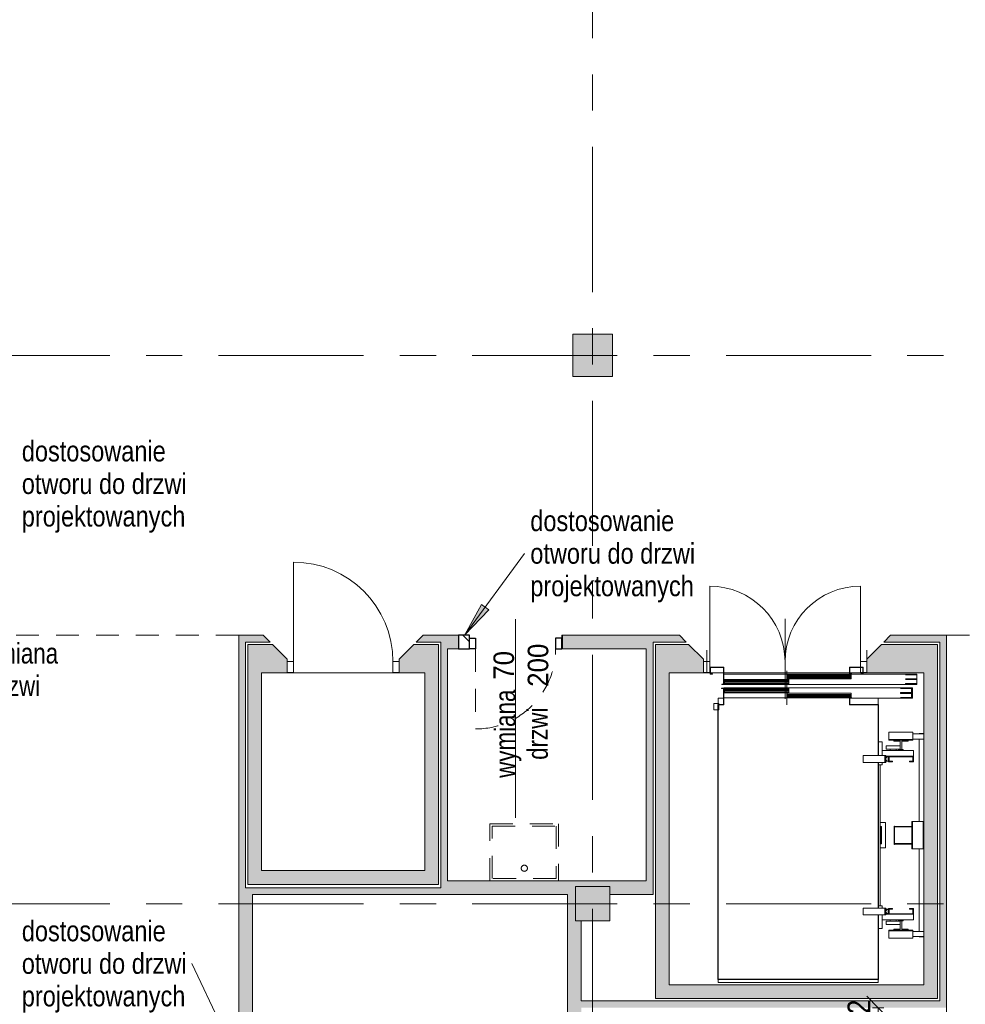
# Model space of a CAD drawing. Header units: centimetres. Extents: x -1403 to 22166, y -8842 to 3590.
# Tile 7 of 23: x -514 to 314, y 800 to 1662. Entities that reach past the tile are written whole.
import ezdxf

# ---------------------------------------------------------------- set-up
doc = ezdxf.new("R2010")
doc.units = ezdxf.units.CM
for name, pattern in [('IMPORT-ACAD_ISO02W100', [15875, 12700, -3175]), ('IMPORT-ACAD_ISO10W100', [45, 30, -7.5, 0, -7.5]), ('Oś', [222.25, 127, -31.75, 31.75, -31.75]), ('Wyburzenia', [35, 20, -15])]:
    doc.linetypes.add(name, pattern=pattern)
for name, color, linetype, lineweight in [('A-ANNO-DIMS', 211, 'Continuous', 13), ('A-ANNO-DIMS-100', 211, 'Continuous', 13), ('A-ANNO-NOTE', 131, 'Wyburzenia', 9), ('A-AREA', 32, 'Continuous', 13), ('A-DETL', 90, 'Continuous', 25), ('A-DETL-GENF', 92, 'Continuous', 9), ('A-DETL-MEDM', 33, 'Wyburzenia', 9), ('A-DOOR', 31, 'Wyburzenia', 9), ('A-DOOR-IDEN', 31, 'Continuous', 13), ('A-FLOR', 192, 'Continuous', 13), ('A-WALL', 113, 'Continuous', 13), ('A-WALL-PATT', 111, 'Continuous', 13), ('G-ANNO-TEXT', 231, 'Continuous', 13), ('P-SANR-FIXT', 6, 'Wyburzenia', 9), ('S-COLS', 52, 'Continuous', 13), ('S-GRID', 1, 'Continuous', 13)]:
    doc.layers.add(name, color=color, linetype=linetype, lineweight=lineweight)
doc.styles.add('Arial', font='arial.ttf', dxfattribs={"width": 0.9, "height": 18})
doc.styles.add('Arial Narrow_3', font='ARIALN.TTF', dxfattribs={"height": 20})
doc.styles.add('Arial Narrow_4', font='ARIALN.TTF', dxfattribs={"width": 0.95, "height": 0.18})
doc.styles.add('Arial Narrow_5', font='ARIALN.TTF', dxfattribs={"height": 18})
doc.dimstyles.new('Diagonal_1_100__0__wewnętrzne', dxfattribs={"dimscale": 30.48, "dimtxt": 20.468619, "dimasz": 0.656168, "dimexe": 0.164042, "dimexo": 0.0625, "dimgap": 0.032808, "dimtad": 1, "dimdec": 0, "dimdsep": 46, "dimtxsty": 'Arial Narrow_3', "dimblk1": 'OBLIQUE', "dimblk2": 'OBLIQUE', "dimsah": 1, "dimcen": 0.09, "dimazin": 0, "dimtfac": 1, "dimtdec": 4, "dimtix": 1, "dimtmove": 0, "dimatfit": 3, "dimfxl": 0.164042, "dimfxlon": 1, "dimtvp": 1, "dimtolj": 1, "dimtzin": 0, "dimarcsym": 2})

# ---------------------------------------------------------------- blocks, each defined once
blk = doc.blocks.new('M_Concrete-rengular-Column - 350 x 370mm-2360703-5_piętro III __10_50 m_ - wyburzenia i zamurowania')
at = {"layer": 'S-COLS', "lineweight": 9}
blk.add_hatch(color=254, dxfattribs=at).paths.add_polyline_path([(17.5, -18.5), (17.5, 18.5), (-17.5, 18.5), (-17.5, -18.5)], flags=0)
for p, q in [((17.5, 18.5), (-17.5, 18.5)), ((-17.5, 18.5), (-17.5, -18.5)), ((17.5, -18.5), (17.5, 18.5)), ((-17.5, -18.5), (17.5, -18.5))]:
    blk.add_line(p, q, dxfattribs=at)
blk = doc.blocks.new('M_Concrete-Square-Column - 300 x 300mm-1794508-5_piętro III __10_50 m_ - wyburzenia i zamurowania')
at = {"layer": 'S-COLS', "lineweight": 9}
blk.add_hatch(color=254, dxfattribs=at).paths.add_polyline_path([(-11.73, -15), (15, -15), (15, 15), (-15, 15), (-15, -15)], flags=0)
for p, q in [((15, 15), (-15, 15)), ((-15, 15), (-15, -15)), ((15, -15), (15, 15)), ((-15, -15), (15, -15))]:
    blk.add_line(p, q, dxfattribs=at)
blk = doc.blocks.new('DRZWI 1S - automatyczna etykieta - Drzwi 87 _winda_-2252195-5_piętro III __10_50 m_ - wyburzenia i zamurowania')
at = {"layer": 'A-DETL-GENF'}
for p, q in [((-49, 12), (-43.5, 12)), ((-49, 2.5), (-49, 12)), ((-43.5, 12), (-43.5, 2.5)), ((43.5, 12), (49, 12)), ((43.5, 2.5), (43.5, 12)), ((49, 12), (49, 2.5)), ((-43.5, 2.5), (-49, 2.5)), ((49, 2.5), (43.5, 2.5))]:
    blk.add_line(p, q, dxfattribs=at)
at = {"layer": 'A-DETL-MEDM', "linetype": 'Continuous'}
for p, q in [((-49, 2.5), (-49, 12)), ((-49, 12), (-43.5, 12)), ((-43.5, 12), (-43.5, 2.5)), ((43.5, 12), (43.5, 2.5)), ((49, 12), (43.5, 12)), ((49, 2.5), (49, 12)), ((-43.5, 2.5), (-49, 2.5)), ((43.5, 2.5), (49, 2.5))]:
    blk.add_line(p, q, dxfattribs=at)
at = {"layer": 'A-DOOR', "linetype": 'Continuous'}
blk.add_line((43.5, 2.5), (43.5, -84.5), dxfattribs=at)
blk.add_arc((43.5, 2.5), 87, 180, 270, dxfattribs=at)
blk = doc.blocks.new('DRZWI 2S - automatyczna etykieta - Drzwi 71_5_71_5 _winda_-2595142-5_piętro III __10_50 m_ - wyburzenia i zamurowania')
at = {"layer": 'A-DETL-GENF'}
for p, q in [((-71.5, -2.5), (-71.5, -12.05)), ((-66, -2.5), (-71.5, -2.5)), ((-66, -12.05), (-66, -2.5)), ((71.5, -2.5), (66, -2.5)), ((66, -2.5), (66, -12.05)), ((71.5, -12.05), (71.5, -2.5)), ((-71.5, -12.05), (-66, -12.05)), ((66, -12.05), (71.5, -12.05))]:
    blk.add_line(p, q, dxfattribs=at)
at = {"layer": 'A-DETL-MEDM', "linetype": 'Continuous'}
for p, q in [((-66, -2.5), (-71.5, -2.5)), ((-71.5, -2.5), (-71.5, -12.05)), ((-66, -12.05), (-66, -2.5)), ((66, -12.05), (66, -2.5)), ((66, -2.5), (71.5, -2.5)), ((71.5, -2.5), (71.5, -12.05)), ((-71.5, -12.05), (-66, -12.05)), ((71.5, -12.05), (66, -12.05))]:
    blk.add_line(p, q, dxfattribs=at)
at = {"layer": 'A-DOOR', "linetype": 'Continuous'}
for p, q in [((-66, -2.5), (-66, 63.5)), ((66, -2.5), (66, 63.5)), ((0, 35), (0, -35))]:
    blk.add_line(p, q, dxfattribs=at)
for centre, start, end in [((-66, -2.5), 360, 90), ((66, -2.5), 90, 180)]:
    blk.add_arc(centre, 66, start, end, dxfattribs=at)
blk = doc.blocks.new('DRZWI 1S - automatyczna etykieta - Drzwi 70-2252196-5_piętro III __10_50 m_ - wyburzenia i zamurowania')
at = {"layer": 'A-DETL-GENF', "color": 20, "linetype": 'Wyburzenia'}
for p, q in [((-40.5, 6), (-40.5, -3.5)), ((-35, 6), (-40.5, 6)), ((-35, -3.5), (-35, 6)), ((40.5, 6), (35, 6)), ((35, 6), (35, -3.5)), ((40.5, -3.5), (40.5, 6)), ((-40.5, -3.5), (-35, -3.5)), ((35, -3.5), (40.5, -3.5))]:
    blk.add_line(p, q, dxfattribs=at)
at = {"layer": 'A-DETL-MEDM', "color": 10, "lineweight": 25}
for p, q in [((-35, 6), (-40.5, 6)), ((-40.5, 6), (-40.5, -3.5)), ((-35, -3.5), (-35, 6)), ((35, -3.5), (35, 6)), ((35, 6), (40.5, 6)), ((40.5, 6), (40.5, -3.5)), ((-40.5, -3.5), (-35, -3.5)), ((40.5, -3.5), (35, -3.5))]:
    blk.add_line(p, q, dxfattribs=at)
at = {"layer": 'A-DOOR', "color": 1, "lineweight": 13}
blk.add_line((35, 6), (35, 76), dxfattribs=at)
blk.add_arc((35, 6), 70, 90, 180, dxfattribs=at)
blk = doc.blocks.new('zlew - Type 1-1332169-5_piętro III __10_50 m_ - wyburzenia i zamurowania')
at = {"layer": 'P-SANR-FIXT', "color": 20}
for p, q in [((-17.5, 6), (-17.5, 56)), ((-17.5, 56), (42.5, 56)), ((-15.5, 8), (-15.5, 54)), ((-15.5, 54), (40.5, 54)), ((40.5, 54), (40.5, 8)), ((42.5, 56), (42.5, 6)), ((40.5, 8), (-15.5, 8))]:
    blk.add_line(p, q, dxfattribs=at)
blk.add_circle((12.66, 17.08), 2.7, dxfattribs=at)
blk = doc.blocks.new('Winda lift 140x240 - Winda lift 140x240-2375752-5_piętro III __10_50 m_ - wyburzenia i zamurowania')
at = {"layer": 'A-DETL-GENF'}
for p, q in [((-70, 123), (-70, 120.3)), ((70, 123), (-70, 123)), ((70, 120.3), (70, 123)), ((-70.3, 120.3), (-70.3, 63.75)), ((70.3, 120.3), (-70.3, 120.3)), ((-70, 120), (70, 120)), ((-70, 63.75), (-70, 120)), ((70, 120), (70, -120)), ((70.3, -120.3), (70.3, 120.3)), ((-110, 83), (-110, 82.7)), ((-106, 83), (-110, 83)), ((-110, 82.7), (-110, 78.2)), ((-110, 82.7), (-100.5, 82.7)), ((-110, 78.2), (-100.5, 78.2)), ((-110, 78.2), (-110, -90.2)), ((-106, 82.7), (-106, 83)), ((-106, 6), (-106, 78.2)), ((-100.5, 84.2), (-100.5, 77.7)), ((-79.5, 84.2), (-100.5, 84.2)), ((-100.5, 77.7), (-79.5, 77.7)), ((-100.5, 77.7), (-79.5, 77.7)), ((-100.5, 77.2), (-100.5, 77.7)), ((-79.5, 77.7), (-79.5, 84.2)), ((-79.5, 77.7), (-79.5, 77.2)), ((-79.5, 77.2), (-100.5, 77.2)), ((-83.75, 77.2), (-96.25, 77.2)), ((-96.25, 77.2), (-96.25, 76.3)), ((-96.25, 76.3), (-90.8, 76.3)), ((-92, 69), (-92, 68.2)), ((-88, 69), (-92, 69)), ((-90.8, 76.3), (-90.8, 69)), ((-90.8, 69), (-89.2, 69)), ((-89.2, 76.3), (-83.75, 76.3)), ((-89.2, 69), (-89.2, 76.3)), ((-89.2, 72.25), (-89.2, 69.25)), ((-88.74, 72.25), (-89.2, 72.25)), ((-89.2, 69.25), (-88.74, 69.25)), ((-87.44, 72.25), (-88.74, 72.25)), ((-88.74, 69.25), (-87.44, 69.25)), ((-88, 68.2), (-88, 69)), ((-85.5, 72.25), (-87.44, 72.25)), ((-87.44, 69.25), (-85.5, 69.25)), ((-85.95, 69.25), (-85.95, 68.2)), ((-85.74, 69.25), (-85.95, 69.25)), ((-85.14, 69.25), (-85.74, 69.25)), ((-83.2, 72.25), (-85.5, 72.25)), ((-85.5, 69.25), (-83.2, 69.25)), ((-84.25, 69.25), (-85.14, 69.25)), ((-83.2, 69.25), (-84.25, 69.25)), ((-83.75, 76.3), (-83.75, 77.2)), ((-80.9, 72.25), (-83.2, 72.25)), ((-83.2, 69.25), (-80.9, 69.25)), ((-82.15, 69.25), (-83.2, 69.25)), ((-81.26, 69.25), (-82.15, 69.25)), ((-80.66, 69.25), (-81.26, 69.25)), ((-78.96, 72.25), (-80.9, 72.25)), ((-80.9, 69.25), (-78.96, 69.25)), ((-80.45, 69.25), (-80.66, 69.25)), ((-80.45, 68.2), (-80.45, 69.25)), ((-77.66, 72.25), (-78.96, 72.25)), ((-78.96, 69.25), (-77.66, 69.25)), ((-77.2, 72.25), (-77.66, 72.25)), ((-77.66, 69.25), (-77.2, 69.25)), ((-77.2, 69.25), (-77.2, 72.25)), ((-73.5, 75.7), (-73.5, 63.75)), ((-70.3, 75.7), (-73.5, 75.7)), ((-101.05, 68.2), (-101.05, 63.2)), ((-73.5, 68.2), (-101.05, 68.2)), ((-101.05, 63.2), (-76.9, 63.2)), ((-101, 63.2), (-101, 58.2)), ((-79.1, 63.2), (-101, 63.2)), ((-100.5, 62.7), (-79.6, 62.7)), ((-100.5, 58.2), (-100.5, 62.7)), ((-79.6, 62.7), (-79.6, 58.2)), ((-79.1, 63.2), (-79.1, 62.7)), ((-76.9, 63.2), (-79.1, 63.2)), ((-79.1, 58.2), (-79.1, 63.2)), ((-79.1, 62.7), (-79.1, 58.7)), ((-76.9, 62.7), (-79.1, 62.7)), ((-78.9, 62.5), (-77.1, 62.5)), ((-78.9, 58.9), (-78.9, 62.5)), ((-77.1, 62.5), (-77.5, 61.6)), ((-77.5, 61.6), (-76.9, 61.6)), ((-76.9, 63.75), (-76.9, 57.75)), ((-75.9, 63.75), (-76.9, 63.75)), ((-76.9, 61.6), (-76.9, 62.7)), ((-75.9, 63.75), (-56.9, 63.75)), ((-75.9, 57.75), (-75.9, 63.75)), ((-75.9, 57.75), (-75.9, 63.75)), ((-56.9, 63.75), (-56.9, 57.75)), ((-101, 58.2), (-100.5, 58.2)), ((-100.5, 58.7), (-100.5, 58.2)), ((-97.5, 58.7), (-100.5, 58.7)), ((-100.5, 58.2), (-97.5, 58.2)), ((-97.5, 58.2), (-97.5, 58.7)), ((-82.6, 58.7), (-82.6, 58.2)), ((-79.6, 58.7), (-82.6, 58.7)), ((-82.6, 58.2), (-79.6, 58.2)), ((-79.6, 58.2), (-79.6, 58.7)), ((-79.6, 58.2), (-79.1, 58.2)), ((-79.1, 58.7), (-76.9, 58.7)), ((-77.1, 58.9), (-78.9, 58.9)), ((-77.5, 59.8), (-77.1, 58.9)), ((-76.9, 59.8), (-77.5, 59.8)), ((-76.9, 58.7), (-76.9, 59.8)), ((-76.9, 57.75), (-75.9, 57.75)), ((-56.9, 57.75), (-75.9, 57.75)), ((-73.5, 57.75), (-73.5, 55.7)), ((-73.5, 55.7), (-70.3, 55.7)), ((-71.9, 55.7), (-71.9, -67.7)), ((-70.3, 57.75), (-70.3, -69.75)), ((-70, -69.75), (-70, 57.75)), ((-109.5, 6), (-100, 6)), ((-109.5, -18), (-109.5, 6)), ((-100, 6), (-100, -18)), ((-99.5, 6), (-100, 6)), ((-100, 6), (-100, -18)), ((-99.5, -18), (-99.5, 6)), ((-84.5, 1.75), (-99.5, 1.75)), ((-99.5, 1.75), (-99.5, 1.25)), ((-99.5, 1.25), (-84.5, 1.25)), ((-84.5, 2), (-84.5, -14)), ((-84, 2), (-84.5, 2)), ((-84.5, 1.25), (-84.5, 1.75)), ((-84, -14), (-84, 2)), ((-76.55, 5), (-76.55, -17)), ((-71.9, 5), (-76.55, 5)), ((-72.9, 1.5), (-72.9, -13.5)), ((-72.35, 1.5), (-72.9, 1.5)), ((-72.35, 1.5), (-71.9, 1.5)), ((-72.35, -13.5), (-72.35, 1.5)), ((-72.35, -13.5), (-72.35, 1.5)), ((-84.5, -13.25), (-99.5, -13.25)), ((-99.5, -13.25), (-99.5, -13.75)), ((-99.5, -13.75), (-84.5, -13.75)), ((-84.5, -13.75), (-84.5, -13.25)), ((-84.5, -14), (-84, -14)), ((-76.55, -17), (-71.9, -17)), ((-72.9, -13.5), (-72.35, -13.5)), ((-71.9, -13.5), (-72.35, -13.5)), ((-100, -18), (-109.5, -18)), ((-106, -90.2), (-106, -18)), ((-100, -18), (-99.5, -18)), ((-73.5, -67.7), (-73.5, -69.75)), ((-70.3, -67.7), (-73.5, -67.7)), ((-101.05, -75.2), (-101.05, -80.2)), ((-76.9, -75.2), (-101.05, -75.2)), ((-101, -70.2), (-101, -75.2)), ((-100.5, -70.2), (-101, -70.2)), ((-101, -75.2), (-79.1, -75.2)), ((-100.5, -70.2), (-100.5, -70.7)), ((-97.5, -70.2), (-100.5, -70.2)), ((-100.5, -74.7), (-100.5, -70.2)), ((-100.5, -70.7), (-97.5, -70.7)), ((-79.6, -74.7), (-100.5, -74.7)), ((-97.5, -70.7), (-97.5, -70.2)), ((-82.6, -70.2), (-82.6, -70.7)), ((-79.6, -70.2), (-82.6, -70.2)), ((-82.6, -70.7), (-79.6, -70.7)), ((-79.6, -70.7), (-79.6, -70.2)), ((-79.6, -70.2), (-79.6, -74.7)), ((-79.1, -70.2), (-79.6, -70.2)), ((-79.1, -75.2), (-79.1, -70.2)), ((-79.1, -70.7), (-79.1, -74.7)), ((-76.9, -70.7), (-79.1, -70.7)), ((-79.1, -74.7), (-79.1, -75.2)), ((-79.1, -74.7), (-76.9, -74.7)), ((-79.1, -75.2), (-76.9, -75.2)), ((-78.9, -70.9), (-77.1, -70.9)), ((-78.9, -74.5), (-78.9, -70.9)), ((-77.1, -74.5), (-78.9, -74.5)), ((-77.1, -70.9), (-77.5, -71.8)), ((-77.5, -71.8), (-76.9, -71.8)), ((-77.5, -73.6), (-77.1, -74.5)), ((-76.9, -73.6), (-77.5, -73.6)), ((-76.9, -69.75), (-76.9, -75.75)), ((-75.9, -69.75), (-76.9, -69.75)), ((-76.9, -71.8), (-76.9, -70.7)), ((-76.9, -74.7), (-76.9, -73.6)), ((-76.9, -75.75), (-75.9, -75.75)), ((-75.9, -69.75), (-56.9, -69.75)), ((-75.9, -75.75), (-75.9, -69.75)), ((-75.9, -75.75), (-75.9, -69.75)), ((-56.9, -75.75), (-75.9, -75.75)), ((-73.5, -75.75), (-73.5, -87.7)), ((-70.3, -75.75), (-70.3, -120.3)), ((-70, -120), (-70, -75.75)), ((-56.9, -69.75), (-56.9, -75.75)), ((-101.05, -80.2), (-73.5, -80.2)), ((-92, -80.2), (-92, -81)), ((-92, -81), (-88, -81)), ((-90.8, -81), (-90.8, -88.3)), ((-89.2, -81), (-90.8, -81)), ((-89.2, -88.3), (-89.2, -81)), ((-89.2, -81.25), (-89.2, -84.25)), ((-88.74, -81.25), (-89.2, -81.25)), ((-89.2, -84.25), (-88.74, -84.25)), ((-87.44, -81.25), (-88.74, -81.25)), ((-88.74, -84.25), (-87.44, -84.25)), ((-88, -81), (-88, -80.2)), ((-85.5, -81.25), (-87.44, -81.25)), ((-87.44, -84.25), (-85.5, -84.25)), ((-85.95, -80.2), (-85.95, -81.25)), ((-85.95, -81.25), (-85.74, -81.25)), ((-85.74, -81.25), (-85.14, -81.25)), ((-83.2, -81.25), (-85.5, -81.25)), ((-85.5, -84.25), (-83.2, -84.25)), ((-85.14, -81.25), (-84.25, -81.25)), ((-84.25, -81.25), (-83.2, -81.25)), ((-80.9, -81.25), (-83.2, -81.25)), ((-83.2, -81.25), (-82.15, -81.25)), ((-83.2, -84.25), (-80.9, -84.25)), ((-82.15, -81.25), (-81.26, -81.25)), ((-81.26, -81.25), (-80.66, -81.25)), ((-78.96, -81.25), (-80.9, -81.25)), ((-80.9, -84.25), (-78.96, -84.25)), ((-80.66, -81.25), (-80.45, -81.25)), ((-80.45, -81.25), (-80.45, -80.2)), ((-77.66, -81.25), (-78.96, -81.25)), ((-78.96, -84.25), (-77.66, -84.25)), ((-77.2, -81.25), (-77.66, -81.25)), ((-77.66, -84.25), (-77.2, -84.25)), ((-77.2, -84.25), (-77.2, -81.25)), ((-100.5, -90.2), (-110, -90.2)), ((-110, -90.2), (-110, -94.7)), ((-110, -94.7), (-100.5, -94.7)), ((-110, -94.7), (-110, -95)), ((-106, -95), (-106, -94.7)), ((-100.5, -89.7), (-100.5, -89.2)), ((-100.5, -89.2), (-79.5, -89.2)), ((-79.5, -89.7), (-100.5, -89.7)), ((-100.5, -89.7), (-100.5, -96.2)), ((-79.5, -89.7), (-100.5, -89.7)), ((-96.25, -88.3), (-96.25, -89.2)), ((-90.8, -88.3), (-96.25, -88.3)), ((-96.25, -89.2), (-83.75, -89.2)), ((-83.75, -88.3), (-89.2, -88.3)), ((-83.75, -89.2), (-83.75, -88.3)), ((-79.5, -89.2), (-79.5, -89.7)), ((-79.5, -96.2), (-79.5, -89.7)), ((-73.5, -87.7), (-70.3, -87.7)), ((-110, -95), (-106, -95)), ((-100.5, -96.2), (-79.5, -96.2)), ((-70.3, -120.3), (-70, -120.3)), ((-70, -120), (-70, -120.3)), ((-45, -120), (-70, -120)), ((-70, -120.3), (-70, -120)), ((-70, -120.3), (-70, -126)), ((-70, -120.3), (-45.3, -120.3)), ((-45.3, -120.3), (-45.3, -126)), ((-45, -126.3), (-45, -120)), ((65, -120), (65, -134.8)), ((70, -120), (65, -120)), ((65.3, -120.3), (70.3, -120.3)), ((65.3, -134.5), (65.3, -120.3)), ((69.5, -117.07), (69.47, -117.07)), ((69.47, -117.07), (69.47, -119.92)), ((69.47, -119.92), (69.5, -119.92)), ((69.5, -115.75), (69.5, -120)), ((70, -115.75), (69.5, -115.75)), ((69.5, -119.92), (69.5, -117.07)), ((69.5, -120.3), (69.5, -121.25)), ((70, -120), (70, -115.75)), ((70, -120.3), (70, -121.25)), ((70, -121.25), (70, -120.3)), ((73.75, -115.75), (70.3, -115.75)), ((73.75, -121.25), (73.75, -115.75)), ((-100, -126), (-100, -135)), ((-47.15, -126), (-100, -126)), ((-70, -126), (-45.3, -126)), ((-47.15, -126), (-47.15, -126.3)), ((-45.3, -126), (-47.15, -126)), ((-47.15, -126.3), (-45, -126.3)), ((-46.5, -126.5), (-46.5, -130.2)), ((9.75, -126.5), (-46.5, -126.5)), ((-46.5, -127.42), (9.75, -127.42)), ((-46.5, -128.35), (9.75, -128.35)), ((-45, -126.15), (65, -126.15)), ((9.75, -130.2), (9.75, -126.5)), ((65, -135), (65, -126.15)), ((65.3, -126), (70, -126)), ((69.5, -121.25), (70, -121.25)), ((70, -121.25), (73.75, -121.25)), ((70, -126), (70, -121.25)), ((-100, -135), (65, -135)), ((-46.5, -129.27), (9.75, -129.27)), ((-46.5, -130.2), (9.75, -130.2)), ((8.25, -130.7), (8.25, -134.4)), ((64.5, -130.7), (8.25, -130.7)), ((8.25, -131.62), (64.5, -131.62)), ((8.25, -132.55), (64.5, -132.55)), ((8.25, -133.47), (64.5, -133.47)), ((8.25, -134.4), (64.5, -134.4)), ((64.5, -134.4), (64.5, -130.7)), ((65, -134.8), (67.15, -134.8)), ((67.15, -134.5), (65.3, -134.5)), ((67.15, -134.8), (67.15, -134.5)), ((-104, -138), (-104, -147)), ((65, -138), (-104, -138)), ((-46.5, -142.8), (-46.5, -146.5)), ((9.75, -142.8), (-46.5, -142.8)), ((-46.5, -143.72), (9.75, -143.72)), ((-46.5, -144.65), (9.75, -144.65)), ((-46.5, -145.57), (9.75, -145.57)), ((-46.5, -146.5), (9.75, -146.5)), ((8.25, -138.6), (8.25, -142.3)), ((64.5, -138.6), (8.25, -138.6)), ((8.25, -139.52), (64.5, -139.52)), ((8.25, -140.45), (64.5, -140.45)), ((8.25, -141.37), (64.5, -141.37)), ((8.25, -142.3), (64.5, -142.3)), ((9.75, -146.5), (9.75, -142.8)), ((64.5, -142.3), (64.5, -138.6)), ((65, -138), (65, -153)), ((67, -138), (65, -138)), ((65, -147), (65, -138)), ((65.3, -138.3), (67, -138.3)), ((65.3, -152.7), (65.3, -138.3)), ((67, -138.3), (67, -138)), ((-104, -147), (65, -147)), ((-60, -148), (-60, -168)), ((-57, -148), (-60, -148)), ((-57, -147), (-57, -153)), ((-55, -147), (-57, -147)), ((-57, -153), (-45, -153)), ((-56.7, -147.3), (-55, -147.3)), ((-56.7, -152.7), (-56.7, -147.3)), ((-45.3, -148), (-56.7, -148)), ((-45.3, -152.7), (-56.7, -152.7)), ((-55, -147.3), (-55, -147)), ((-47, -147), (-47, -147.3)), ((-45, -147), (-47, -147)), ((-47, -147.3), (-45.3, -147.3)), ((-45.3, -147.3), (-45.3, -152.7)), ((-45, -153), (-45, -147)), ((65, -148), (-45, -148)), ((65, -153), (77, -153)), ((76.7, -148), (65.3, -148)), ((76.7, -152.7), (65.3, -152.7)), ((75, -147), (75, -147.3)), ((77, -147), (75, -147)), ((75, -147.3), (76.7, -147.3)), ((76.7, -147.3), (76.7, -152.7)), ((77, -153), (77, -147)), ((80, -148), (77, -148)), ((80, -168), (80, -148))]:
    blk.add_line(p, q, dxfattribs=at)
at = {"layer": 'A-DETL-GENF', "linetype": 'IMPORT-ACAD_ISO10W100'}
blk.add_line((10, -120), (10, -156), dxfattribs=at)
at = {"layer": 'A-DETL-GENF', "linetype": 'IMPORT-ACAD_ISO02W100'}
for p, q in [((-99.5, -126.5), (-99.5, -130.2)), ((-89.5, -126.5), (-99.5, -126.5)), ((-99.4, -126.6), (-89.5, -126.6)), ((-99.4, -130.1), (-99.4, -126.6)), ((-89.5, -126.6), (-89.5, -126.5)), ((-99.5, -130.2), (-89.5, -130.2)), ((-99.5, -130.7), (-99.5, -134.4)), ((-89.5, -130.7), (-99.5, -130.7)), ((-99.5, -134.4), (-89.5, -134.4)), ((-89.5, -130.1), (-99.4, -130.1)), ((-99.4, -130.8), (-89.5, -130.8)), ((-99.4, -134.3), (-99.4, -130.8)), ((-89.5, -134.3), (-99.4, -134.3)), ((-89.5, -130.2), (-89.5, -130.1)), ((-89.5, -130.8), (-89.5, -130.7)), ((-89.5, -134.4), (-89.5, -134.3)), ((-104, -138.6), (-104, -142.3)), ((-94, -138.6), (-104, -138.6)), ((-104, -142.3), (-94, -142.3)), ((-104, -142.8), (-104, -146.5)), ((-94, -142.8), (-104, -142.8)), ((-104, -146.5), (-94, -146.5)), ((-103.9, -138.7), (-94, -138.7)), ((-103.9, -142.2), (-103.9, -138.7)), ((-94, -142.2), (-103.9, -142.2)), ((-103.9, -142.9), (-94, -142.9)), ((-103.9, -146.4), (-103.9, -142.9)), ((-94, -146.4), (-103.9, -146.4)), ((-94, -138.7), (-94, -138.6)), ((-94, -142.3), (-94, -142.2)), ((-94, -142.9), (-94, -142.8)), ((-94, -146.5), (-94, -146.4))]:
    blk.add_line(p, q, dxfattribs=at)
blk = doc.blocks.new('Wymiana Drzwi_PG_typ 100 - --2314812-5_piętro III __10_50 m_ - wyburzenia i zamurowania')
at = {"layer": 'A-DOOR-IDEN', "insert": (0.0511, 0.737), "char_height": 0.18, "width": 1.2882, "attachment_point": 5, "rotation": 90, "line_spacing_factor": 0.949189, "style": 'Arial Narrow_4'}
blk.add_mtext('\\pxqc,t6.70278,13.40556,20.10833,26.81111,33.51389,40.21667,46.91944,53.62222,60.325,67.02778,73.73056,80.43333,87.13611,93.83889,100.54167,107.24444,113.94722,120.65,127.35278,134.05556,140.75833,147.46111,154.16389,160.86667,167.56944,174.27222,180.975,187.67778,194.38056,201.08333,207.78611,214.48889;{wymiana\\Pdrzwi}', dxfattribs=at)
blk = doc.blocks.new('DIMBLOCK67-5_piętro III __10_50 m_ - wyburzenia i zamurowania')
at = {"layer": 'A-ANNO-DIMS-100'}
for p, q in [((237.48, 797.33), (227.48, 807.33)), ((237.48, 785.83), (227.48, 795.83)), ((232.48, 797.33), (242.48, 797.33)), ((237.48, 797.33), (232.48, 797.33)), ((237.48, 785.83), (237.48, 797.33)), ((237.48, 797.33), (247.48, 787.33)), ((242.48, 785.83), (232.48, 785.83)), ((237.48, 785.83), (247.48, 775.83)), ((237.48, 785.83), (242.48, 785.83))]:
    blk.add_line(p, q, dxfattribs=at)
at = {"layer": 'A-ANNO-DIMS-100', "color": 0, "insert": (210.63, 778.9), "char_height": 20, "width": 30.4105, "attachment_point": 1, "rotation": 90, "line_spacing_factor": 0.974696, "style": 'Arial Narrow_3'}
blk.add_mtext('12', dxfattribs=at)
blk = doc.blocks.new('_Oblique')
at = {"color": 0, "linetype": 'ByBlock', "lineweight": -2}
blk.add_line((-0.5, -0.5), (0.5, 0.5), dxfattribs=at)

msp = doc.modelspace()

# ---------------------------------------------------------------- hatches: boundary and pattern name
at = {"layer": 'A-DETL-GENF', "lineweight": 25}
h = msp.add_hatch(dxfattribs=at)
h.set_pattern_fill('FP_1', color=210, style=0, pattern_type=2)
h.set_pattern_definition([(315, (0, 0), (10.6066, 10.6066), [])])
h.paths.add_polyline_path([(-120.62, 1111.33), (-120.62, 1123.33), (-130.12, 1123.33), (-130.12, 1111.33)], flags=0)
at = {"layer": 'A-WALL-PATT'}
for points in [[(-322.62, 902.33), (-316.62, 902.33), (-316.62, 1123.33), (-322.62, 1123.33), (-322.62, 905.33)], [(297.38, 803.33), (297.38, 1123.33), (291.38, 1123.33), (291.38, 803.33), (296.3, 803.33)], [(-302.62, 917.33), (-302.62, 1115.33), (-314.62, 1115.33), (-314.62, 917.33)], [(-159.62, 905.33), (-147.62, 905.33), (-147.62, 1115.33), (-159.62, 1115.33), (-159.62, 917.33)], [(37.38, 896.33), (40.38, 896.33), (40.38, 1117.33), (37.38, 1117.33), (37.38, 1111.33), (34.38, 1111.33), (34.38, 896.33)], [(289.38, 817.33), (289.38, 1115.33), (277.38, 1115.33), (277.38, 817.33)], [(-139.62, 902.33), (-139.62, 1111.33), (-145.62, 1111.33), (-145.62, 902.33)], [(54.38, 805.33), (54.38, 1090.33), (42.38, 1090.33), (42.38, 805.33)], [(-259.78, 905.33), (-159.62, 905.33), (-159.62, 917.33), (-314.62, 917.33), (-314.62, 905.33), (-302.62, 905.33)], [(-114.68, 896.33), (-34.62, 896.33), (-34.62, 908.33), (-139.62, 908.33), (-139.62, 896.33), (-139.27, 896.33)], [(2.38, 896.33), (34.38, 896.33), (34.38, 908.33), (-22.62, 908.33), (-22.62, 903.33), (2.38, 903.33)], [(-185.6, 896.33), (-139.62, 896.33), (-139.62, 902.33), (-322.62, 902.33), (-322.62, 896.33), (-227.65, 896.33)], [(54.38, 805.33), (289.38, 805.33), (289.38, 817.33), (54.38, 817.33)], [(297.38, 797.33), (297.38, 803.33), (-22.62, 803.33), (-22.62, 797.33), (291.38, 797.33)]]:
    msp.add_hatch(color=9, dxfattribs=at).paths.add_polyline_path(points, flags=0)
h = msp.add_hatch(color=9, dxfattribs=at)
h.paths.add_polyline_path([(-147.62, 1117.33), (-145.62, 1117.33), (-145.62, 1123.33), (-161.12, 1123.33), (-167.12, 1117.33), (-159.62, 1117.33)], flags=0)
h.paths.add_polyline_path([(-302.62, 1117.33), (-295.12, 1117.33), (-301.12, 1123.33), (-316.62, 1123.33), (-316.62, 1117.33), (-314.62, 1117.33)], flags=0)
h = msp.add_hatch(color=9, dxfattribs=at)
h.paths.add_polyline_path([(34.38, 1111.33), (37.38, 1111.33), (37.38, 1123.33), (-39.12, 1123.33), (-39.12, 1111.33), (32.61, 1111.33)], flags=0)
h.paths.add_polyline_path([(-145.62, 1111.33), (-130.12, 1111.33), (-130.12, 1123.33), (-145.62, 1123.33), (-145.62, 1117.33)], flags=0)
h = msp.add_hatch(color=9, dxfattribs=at)
h.paths.add_polyline_path([(289.38, 1117.33), (291.38, 1117.33), (291.38, 1123.33), (248.38, 1123.33), (242.38, 1117.33), (277.38, 1117.33)], flags=0)
h.paths.add_polyline_path([(69.38, 1117.33), (63.38, 1123.33), (37.38, 1123.33), (37.38, 1117.33), (54.38, 1117.33)], flags=0)
h = msp.add_hatch(color=9, dxfattribs=at)
h.paths.add_polyline_path([(-280.12, 1090.33), (-280.12, 1102.33), (-293.12, 1115.33), (-302.62, 1115.33), (-302.62, 1090.33)], flags=0)
h.paths.add_polyline_path([(-182.12, 1090.33), (-159.62, 1090.33), (-159.62, 1115.33), (-169.12, 1115.33), (-182.12, 1102.33), (-182.12, 1090.83)], flags=0)
h = msp.add_hatch(color=9, dxfattribs=at)
h.paths.add_polyline_path([(227.38, 1090.33), (277.38, 1090.33), (277.38, 1115.33), (240.38, 1115.33), (227.38, 1102.33), (227.38, 1090.78)], flags=0)
h.paths.add_polyline_path([(84.38, 1090.33), (84.38, 1102.33), (71.38, 1115.33), (42.38, 1115.33), (42.38, 1090.33), (71.38, 1090.33)], flags=0)
h = msp.add_hatch(color=9, dxfattribs=at)
h.paths.add_polyline_path([(-22.62, 122.33), (-22.62, 388.33), (-27.62, 388.33), (-27.62, 428.33), (-22.62, 428.33), (-22.62, 465.83), (-34.62, 465.83), (-34.62, 122.33)], flags=0)
h.paths.add_polyline_path([(-22.62, 566.83), (-22.62, 873.33), (-27.62, 873.33), (-27.62, 903.33), (-22.62, 903.33), (-22.62, 908.33), (-34.62, 908.33), (-34.62, 566.83)], flags=0)
h = msp.add_hatch(color=9, dxfattribs=at)
h.paths.add_polyline_path([(-310.62, 122.33), (-310.62, 176.83), (-322.62, 176.83), (-322.62, 122.33), (-317.71, 122.33)], flags=0)
h.paths.add_polyline_path([(-322.62, 307.83), (-310.62, 307.83), (-310.62, 465.83), (-322.62, 465.83), (-322.62, 419.07)], flags=0)
h.paths.add_polyline_path([(-322.62, 610.83), (-310.62, 610.83), (-310.62, 647.83), (-322.62, 647.83), (-322.62, 616.04)], flags=0)
h.paths.add_polyline_path([(-310.62, 757.83), (-310.62, 896.33), (-322.62, 896.33), (-322.62, 757.83)], flags=0)
at = {"layer": 'G-ANNO-TEXT'}
msp.add_hatch(color=50, dxfattribs=at).paths.add_polyline_path([(-124.55, 1123.84), (-103.6, 1145.68), (-109.97, 1150.35)], flags=0)

# ---------------------------------------------------------------- linework, layer by layer
at = {"layer": 'A-ANNO-NOTE', "color": 240, "lineweight": 13}
msp.add_line((-80.12, 1137.33), (-80.12, 1057.33), dxfattribs=at)
at = {"layer": 'A-AREA', "color": 20, "linetype": 'Wyburzenia', "lineweight": 9}
for p, q in [((-322.62, 1123.33), (-561.62, 1123.33)), ((297.38, 1123.33), (536.38, 1123.33))]:
    msp.add_line(p, q, dxfattribs=at)
at = {"layer": 'A-DETL'}
for p, q in [((-120.62, 1123.33), (-130.12, 1123.33)), ((-130.12, 1123.33), (-130.12, 1111.33)), ((-120.62, 1111.33), (-120.62, 1123.33)), ((-130.12, 1111.33), (-120.62, 1111.33))]:
    msp.add_line(p, q, dxfattribs=at)
at = {"layer": 'A-DOOR-IDEN'}
msp.add_line((-80.12, 1117.33), (-80.12, 963.45), dxfattribs=at)
at = {"layer": 'A-FLOR', "lineweight": 9}
for p, q in [((-280.12, 1090.33), (-182.12, 1090.33)), ((84.38, 1090.33), (227.38, 1090.33))]:
    msp.add_line(p, q, dxfattribs=at)
at = {"layer": 'A-WALL', "lineweight": 9}
for p, q in [((-322.62, 1123.33), (-322.62, 757.83)), ((-301.12, 1123.33), (-322.62, 1123.33)), ((-295.12, 1117.33), (-301.12, 1123.33)), ((-161.12, 1123.33), (-167.12, 1117.33)), ((-130.12, 1123.33), (-161.12, 1123.33)), ((63.38, 1123.33), (-39.12, 1123.33)), ((69.38, 1117.33), (63.38, 1123.33)), ((248.38, 1123.33), (242.38, 1117.33)), ((297.38, 1123.33), (248.38, 1123.33)), ((297.38, 785.83), (297.38, 1123.33)), ((-316.62, 902.33), (-316.62, 1117.33)), ((-316.62, 1117.33), (-295.12, 1117.33)), ((-293.12, 1115.33), (-314.62, 1115.33)), ((-314.62, 1115.33), (-314.62, 905.33)), ((-280.12, 1102.33), (-293.12, 1115.33)), ((-169.12, 1115.33), (-182.12, 1102.33)), ((-147.62, 1115.33), (-169.12, 1115.33)), ((-167.12, 1117.33), (-145.62, 1117.33)), ((-147.62, 905.33), (-147.62, 1115.33)), ((-145.62, 1117.33), (-145.62, 902.33)), ((40.38, 896.33), (40.38, 1117.33)), ((40.38, 1117.33), (69.38, 1117.33)), ((42.38, 1115.33), (42.38, 805.33)), ((71.38, 1115.33), (42.38, 1115.33)), ((84.38, 1102.33), (71.38, 1115.33)), ((240.38, 1115.33), (227.38, 1102.33)), ((289.38, 1115.33), (240.38, 1115.33)), ((242.38, 1117.33), (291.38, 1117.33)), ((289.38, 805.33), (289.38, 1115.33)), ((291.38, 1117.33), (291.38, 803.33)), ((-139.62, 908.33), (-139.62, 1111.33)), ((-139.62, 1111.33), (-130.12, 1111.33)), ((-39.12, 1111.33), (34.38, 1111.33)), ((34.38, 1111.33), (34.38, 908.33)), ((-280.12, 1100.33), (-280.12, 1102.33)), ((-182.12, 1102.33), (-182.12, 1100.33)), ((84.38, 1100.33), (84.38, 1102.33)), ((227.38, 1102.33), (227.38, 1100.33)), ((-302.62, 917.33), (-302.62, 1090.33)), ((-302.62, 1090.33), (-280.12, 1090.33)), ((-280.12, 1090.33), (-280.12, 1090.83)), ((-182.12, 1090.83), (-182.12, 1090.33)), ((-182.12, 1090.33), (-159.62, 1090.33)), ((-159.62, 1090.33), (-159.62, 917.33)), ((54.38, 817.33), (54.38, 1090.33)), ((54.38, 1090.33), (84.38, 1090.33)), ((84.38, 1090.33), (84.38, 1090.78)), ((227.38, 1090.78), (227.38, 1090.33)), ((227.38, 1090.33), (277.38, 1090.33)), ((277.38, 1090.33), (277.38, 817.33)), ((-159.62, 917.33), (-302.62, 917.33)), ((-314.62, 905.33), (-147.62, 905.33)), ((34.38, 908.33), (-139.62, 908.33)), ((-145.62, 902.33), (-316.62, 902.33)), ((-310.62, 757.83), (-310.62, 896.33)), ((-310.62, 896.33), (-34.62, 896.33)), ((-34.62, 896.33), (-34.62, 637.33)), ((2.38, 896.33), (40.38, 896.33)), ((-22.62, 803.33), (-22.62, 873.33)), ((277.38, 817.33), (54.38, 817.33)), ((291.38, 803.33), (-22.62, 803.33)), ((42.38, 805.33), (289.38, 805.33))]:
    msp.add_line(p, q, dxfattribs=at)
at = {"layer": 'A-WALL'}
for p, q in [((-130.12, 1111.33), (-130.12, 1123.33)), ((-39.12, 1123.33), (-39.12, 1111.33))]:
    msp.add_line(p, q, dxfattribs=at)
at = {"layer": 'A-WALL', "color": 1, "linetype": 'Wyburzenia'}
for p, q in [((-120.62, 1123.33), (-130.12, 1123.33)), ((-130.12, 1123.33), (-130.12, 1111.33)), ((-120.62, 1120.83), (-120.62, 1123.33)), ((-39.12, 1123.33), (-39.62, 1123.33)), ((-39.62, 1123.33), (-39.62, 1120.83)), ((-39.12, 1111.33), (-39.12, 1123.33)), ((-130.12, 1111.33), (-120.62, 1111.33)), ((-39.62, 1111.33), (-39.12, 1111.33))]:
    msp.add_line(p, q, dxfattribs=at)
at = {"layer": 'G-ANNO-TEXT', "color": 50}
for p, q in [((-124.55, 1123.84), (-72.25, 1195.01)), ((-109.97, 1150.35), (-124.55, 1123.84)), ((-103.6, 1145.68), (-109.97, 1150.35)), ((-124.55, 1123.84), (-103.6, 1145.68)), ((-324.48, 753.59), (-363.56, 836.03))]:
    msp.add_line(p, q, dxfattribs=at)
at = {"layer": 'S-GRID', "linetype": 'Oś'}
for p, q in [((-12.62, 2884.27), (-12.62, 27.13)), ((1342.46, 1368.33), (-1368.76, 1368.33)), ((1342.46, 888.33), (-1368.76, 888.33))]:
    msp.add_line(p, q, dxfattribs=at)

# ---------------------------------------------------------------- block references
at = {"layer": 'A-DETL-GENF', "rotation": 180}
msp.add_blockref('Winda lift 140x240 - Winda lift 140x240-2375752-5_piętro III __10_50 m_ - wyburzenia i zamurowania', (167.38, 942.33), dxfattribs=at)
at = {"layer": 'A-DOOR', "linetype": 'Continuous', "rotation": 180}
msp.add_blockref('DRZWI 1S - automatyczna etykieta - Drzwi 87 _winda_-2252195-5_piętro III __10_50 m_ - wyburzenia i zamurowania', (-231.12, 1102.83), dxfattribs=at)
at = {"layer": 'A-DOOR', "linetype": 'Continuous'}
msp.add_blockref('DRZWI 2S - automatyczna etykieta - Drzwi 71_5_71_5 _winda_-2595142-5_piętro III __10_50 m_ - wyburzenia i zamurowania', (155.88, 1102.83), dxfattribs=at)
at = {"layer": 'A-DOOR', "color": 1, "lineweight": 13, "rotation": 180}
msp.add_blockref('DRZWI 1S - automatyczna etykieta - Drzwi 70-2252196-5_piętro III __10_50 m_ - wyburzenia i zamurowania', (-80.12, 1117.33), dxfattribs=at)
at = {"layer": 'A-DOOR-IDEN', "xscale": 99.99999999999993, "yscale": 99.99999999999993, "zscale": 99.99999999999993, "rotation": 270}
msp.add_blockref('Wymiana Drzwi_PG_typ 100 - --2314812-5_piętro III __10_50 m_ - wyburzenia i zamurowania', (-593.12, 1098.33), dxfattribs=at)
at = {"layer": 'A-DOOR-IDEN', "xscale": 99.99999999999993, "yscale": 99.99999999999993, "zscale": 99.99999999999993}
msp.add_blockref('Wymiana Drzwi_PG_typ 100 - --2314812-5_piętro III __10_50 m_ - wyburzenia i zamurowania', (-80.12, 963.45), dxfattribs=at)
at = {"layer": 'P-SANR-FIXT', "color": 20}
msp.add_blockref('zlew - Type 1-1332169-5_piętro III __10_50 m_ - wyburzenia i zamurowania', (-85.12, 902.33), dxfattribs=at)
at = {"layer": 'S-COLS', "lineweight": 9}
for name, p in [('M_Concrete-rengular-Column - 350 x 370mm-2360703-5_piętro III __10_50 m_ - wyburzenia i zamurowania', (-12.62, 1368.33)), ('M_Concrete-Square-Column - 300 x 300mm-1794508-5_piętro III __10_50 m_ - wyburzenia i zamurowania', (-12.62, 888.33))]:
    msp.add_blockref(name, p, dxfattribs=at)

# ---------------------------------------------------------------- texts
at = {"layer": 'A-ANNO-NOTE', "color": 1, "lineweight": 211, "char_height": 18, "attachment_point": 5, "rotation": 90, "line_spacing_factor": 0.936439, "style": 'Arial'}
for s, insert, width in [('\\pxqc,t6.35,12.7,19.05,25.4,31.75,38.1,44.45,50.8,57.15,63.5,69.85,76.2,82.55,88.9,95.25,101.6,107.95,114.3,120.65,127,133.35,139.7,146.05,152.4,158.75,165.1,171.45,177.8,184.15,190.5,196.85,203.2;{200}', (-60.36, 1097.09), 38.07), ('\\pxqc,t6.35,12.7,19.05,25.4,31.75,38.1,44.45,50.8,57.15,63.5,69.85,76.2,82.55,88.9,95.25,101.6,107.95,114.3,120.65,127,133.35,139.7,146.05,152.4,158.75,165.1,171.45,177.8,184.15,190.5,196.85,203.2;{200}', (-60.36, 1097.09), 38.07), ('\\pxqc,t6.35,12.7,19.05,25.4,31.75,38.1,44.45,50.8,57.15,63.5,69.85,76.2,82.55,88.9,95.25,101.6,107.95,114.3,120.65,127,133.35,139.7,146.05,152.4,158.75,165.1,171.45,177.8,184.15,190.5,196.85,203.2;{70}', (-90.36, 1097), 25.65)]:
    msp.add_mtext(s, dxfattribs=dict(at, insert=insert, width=width))
at = {"layer": 'G-ANNO-TEXT', "color": 7, "char_height": 18, "width": 144.2, "attachment_point": 1, "line_spacing_factor": 0.949189, "style": 'Arial Narrow_5'}
for insert in [(-512.62, 1293.49), (-67.25, 1232.48), (-512.62, 873.49)]:
    msp.add_mtext('\\pxt7.05556,14.11111,21.16667,28.22222,35.27778,42.33333,49.38889,56.44444,63.5,70.55556,77.61111,84.66667,91.72222,98.77778,105.83333,112.88889,119.94444,127,134.05556,141.11111,148.16667,155.22222,162.27778,169.33333,176.38889,183.44444,190.5,197.55556,204.61111,211.66667,218.72222,225.77778;{dostosowanie otworu do drzwi projektowanych}', dxfattribs=dict(at, insert=insert))

# ---------------------------------------------------------------- dimensions: what is measured, and where the dimension line sits
at = {"layer": 'A-ANNO-DIMS'}
dim = msp.add_linear_dim(base=(237.48101798, 797.32555458), p1=(242.48101798, 785.82555458), p2=(232.48101798, 797.32555458), angle=90, dimstyle='Diagonal_1_100__0__wewnętrzne', override={"dimpost": '<>', "dimfxl": 15.239751}, dxfattribs=at)
dim.commit()
dim.dimension.update_dxf_attribs({"geometry": 'DIMBLOCK67-5_piętro III __10_50 m_ - wyburzenia i zamurowania', "text_midpoint": (226.44009023, 791.57555458)})

doc.saveas('drawing.dxf')
